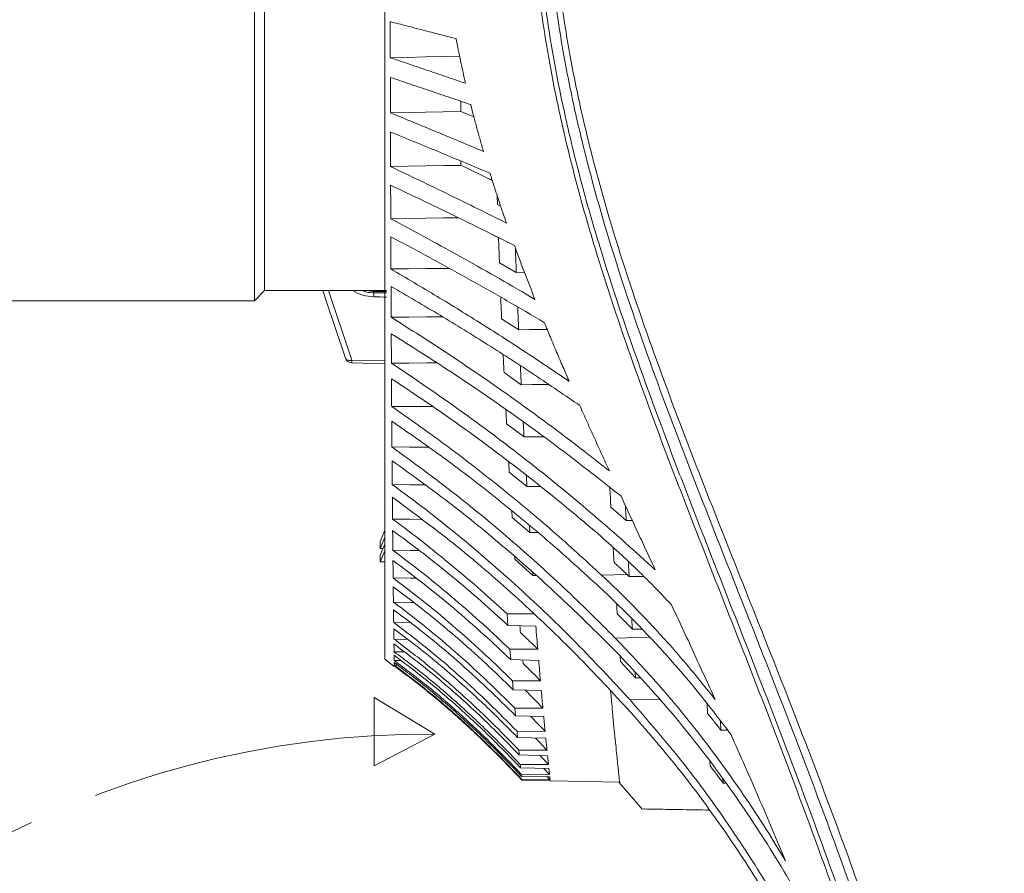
# Model space of a CAD drawing. Header units: millimetres. Extents: x 0 to 1118, y 0 to 864.
# Tile 52 of 256: x 202 to 238, y 315 to 346. Entities that reach past the tile are written whole.
import ezdxf

# ---------------------------------------------------------------- set-up
doc = ezdxf.new("R2010")
doc.units = ezdxf.units.MM
doc.linetypes.add('CENTERX2', pattern=[20.32, 12.7, -2.54, 2.54, -2.54])

msp = doc.modelspace()

# ---------------------------------------------------------------- linework, layer by layer
at = {"color": 7, "linetype": 'Continuous', "lineweight": 15}
for p, q in [((210.679, 335.71), (210.679, 369.46)), ((211.054, 336.085), (211.054, 369.085)), ((218.712, 342.449), (218.234, 342.646)), ((219.577, 339.235), (219.567, 339.562)), ((219.695, 339.176), (219.577, 339.235)), ((220.266, 336.753), (219.649, 337.105)), ((220.266, 336.753), (220.563, 336.757)), ((210.679, 335.71), (211.054, 336.085)), ((211.054, 336.085), (215.516, 336.085)), ((215.516, 336.049), (215.058, 336.057)), ((179.629, 335.71), (210.679, 335.71)), ((220.353, 334.653), (219.729, 335.051)), ((214.245, 333.439), (215.451, 333.409)), ((220.448, 332.641), (219.817, 333.082)), ((220.549, 330.726), (219.912, 331.209)), ((220.655, 328.918), (220.011, 329.439)), ((220.113, 327.783), (220.097, 328.024)), ((224.286, 327.672), (223.728, 328.154)), ((220.765, 327.225), (220.113, 327.783)), ((224.286, 327.672), (224.509, 327.672)), ((215.282, 326.903), (215.451, 327.306)), ((220.765, 327.225), (220.748, 327.48)), ((220.765, 327.225), (221.054, 327.224)), ((215.451, 327.049), (215.282, 326.646)), ((215.282, 326.646), (215.282, 326.903)), ((215.282, 326.396), (215.451, 326.799)), ((215.387, 326.646), (215.282, 326.646)), ((215.451, 326.556), (215.282, 326.153)), ((215.282, 326.153), (215.282, 326.396)), ((215.451, 326.153), (215.282, 326.153)), ((220.216, 326.247), (220.209, 326.349)), ((220.875, 325.655), (220.216, 326.247)), ((220.875, 325.655), (220.868, 325.757)), ((220.875, 325.655), (220.982, 325.655)), ((224.321, 325.69), (224.399, 325.617)), ((224.936, 325.617), (224.399, 325.617)), ((219.93, 324.248), (220.897, 324.253)), ((219.93, 324.248), (219.962, 323.829)), ((224.515, 323.693), (223.962, 324.251)), ((216.396, 323.922), (215.778, 323.936)), ((220.981, 323.795), (219.962, 323.829)), ((224.515, 323.693), (224.866, 323.692)), ((216.285, 323.316), (215.787, 323.329)), ((220.031, 322.953), (221.05, 322.955)), ((220.031, 322.953), (220.061, 322.578)), ((215.451, 322.587), (215.791, 322.324)), ((216.17, 322.854), (215.793, 322.864)), ((216.051, 322.537), (215.799, 322.545)), ((221.085, 322.545), (220.061, 322.578)), ((220.512, 322.435), (220.501, 322.564)), ((224.081, 322.502), (224.066, 322.703)), ((215.929, 322.367), (215.801, 322.371)), ((224.632, 321.911), (224.081, 322.502)), ((224.632, 321.911), (224.619, 322.097)), ((224.632, 321.911), (224.791, 321.91)), ((220.126, 321.801), (220.155, 321.472)), ((220.126, 321.801), (221.149, 321.801)), ((221.181, 321.441), (220.155, 321.472)), ((220.214, 320.8), (221.24, 320.796)), ((227.269, 320.606), (227.253, 320.955)), ((221.269, 320.489), (220.24, 320.519)), ((227.751, 319.996), (227.737, 320.331)), ((220.292, 319.953), (221.321, 319.947)), ((221.346, 319.694), (220.314, 319.721)), ((227.998, 319.995), (227.751, 319.996)), ((220.358, 319.265), (221.39, 319.257)), ((221.41, 319.058), (220.376, 319.084)), ((220.411, 318.74), (221.444, 318.729)), ((221.459, 318.586), (220.424, 318.61)), ((221.483, 318.366), (221.277, 318.591)), ((227.361, 318.685), (227.353, 318.848)), ((220.449, 318.38), (220.457, 318.301)), ((220.449, 318.38), (221.483, 318.366)), ((221.492, 318.28), (220.457, 318.301)), ((221.504, 318.169), (221.401, 318.282)), ((227.837, 318.052), (227.83, 318.208)), ((220.469, 318.186), (220.472, 318.16)), ((220.469, 318.186), (221.504, 318.169)), ((221.507, 318.141), (220.472, 318.16)), ((221.5, 318.141), (221.512, 318.127)), ((221.508, 318.132), (221.507, 318.141)), ((221.508, 318.132), (224.07, 318.087)), ((224.014, 318.086), (224.889, 317.082)), ((227.942, 318.051), (227.837, 318.052))]:
    msp.add_line(p, q, dxfattribs=at)
at = {"color": 9, "linetype": 'Continuous', "lineweight": 0}
for p, q in [((213.395, 336.085), (214.246, 333.538)), ((214.962, 336.067), (215.516, 336.053)), ((215.055, 336.006), (215.055, 335.856)), ((215.516, 335.998), (215.055, 336.006)), ((214.246, 333.538), (215.451, 333.509)), ((224.321, 325.69), (223.388, 325.668)), ((225.144, 323.393), (223.889, 323.365)), ((225.512, 321.119), (224.433, 321.097))]:
    msp.add_line(p, q, dxfattribs=at)
at = {"color": 7, "linetype": 'Continuous', "lineweight": 0}
for p, q in [((217.289, 319.841), (215.07, 321.184)), ((215.07, 321.184), (215.07, 318.68)), ((215.07, 318.68), (217.289, 319.841))]:
    msp.add_line(p, q, dxfattribs=at)
at = {"color": 7, "linetype": 'Continuous', "lineweight": 15, "flags": 128}
for points in [[(218.19, 344.669), (217.584, 344.655), (216.941, 344.64), (216.297, 344.625), (215.654, 344.611)], [(218.234, 342.646), (217.59, 342.633), (216.946, 342.62), (216.303, 342.607), (215.659, 342.595)], [(218.241, 340.671), (217.597, 340.66), (216.953, 340.649), (216.309, 340.638), (215.665, 340.627)], [(218.149, 338.752), (217.605, 338.745), (216.961, 338.736), (216.316, 338.727), (215.671, 338.718)], [(217.817, 336.899), (217.615, 336.897), (216.969, 336.89), (216.324, 336.883), (215.679, 336.877)], [(213.186, 336.085), (213.298, 335.751), (214.014, 333.609)], [(217.569, 335.125), (216.979, 335.121), (216.333, 335.116), (215.687, 335.112)], [(220.353, 334.653), (220.752, 334.658), (221.151, 334.662), (221.396, 334.664)], [(217.358, 333.438), (216.989, 333.437), (216.342, 333.434), (215.695, 333.432)], [(220.448, 332.641), (220.847, 332.644), (221.247, 332.647), (221.451, 332.648)], [(217.197, 331.846), (217, 331.846), (216.352, 331.846), (215.705, 331.845)], [(220.549, 330.726), (220.94, 330.728), (221.268, 330.729)], [(217.048, 330.356), (217.012, 330.356), (216.363, 330.358), (215.715, 330.36)], [(216.915, 328.975), (216.375, 328.979), (215.725, 328.983)], [(220.655, 328.918), (221.045, 328.918), (221.156, 328.918)], [(216.793, 327.71), (216.387, 327.714), (215.736, 327.721)], [(216.72, 326.567), (216.399, 326.571), (215.747, 326.58)], [(216.612, 325.551), (216.41, 325.555), (215.758, 325.565)], [(216.505, 324.668), (216.422, 324.67), (215.768, 324.683)]]:
    msp.add_lwpolyline(points, dxfattribs=at)
at = {"color": 9, "linetype": 'Continuous', "lineweight": 0, "flags": 128}
msp.add_lwpolyline([(214.014, 333.609), (214.014, 333.609), (214.027, 333.584), (214.049, 333.563), (214.078, 333.547), (214.114, 333.536), (214.155, 333.531), (214.2, 333.531), (214.246, 333.538)], dxfattribs=at)
at = {"color": 9, "linetype": 'Continuous', "lineweight": 0}
for centre, radius, start, end in [((215.646, 336.006), 0.59, 175.063, 180.0267), ((219.444, 333.396), 5.2, 178.4349, 179.5327)]:
    msp.add_arc(centre, radius, start, end, dxfattribs=at)
at = {"color": 7, "linetype": 'Continuous', "lineweight": 15}
msp.add_arc((214.251, 333.688), 0.25, 198.4784, 268.5953, dxfattribs=at)
at = {"color": 7, "linetype": 'CENTERX2', "lineweight": 0}
msp.add_arc((216.997, 285.81), 34.032, 89.5071, 150.8122, dxfattribs=at)
at = {"color": 7, "linetype": 'Continuous', "lineweight": 15}
msp.add_ellipse((1001.04, 344.257), major_axis=(1586.947, -16.66), ratio=0.012077, start_param=4.194357, end_param=4.194691, dxfattribs=at)
at = {"color": 9, "linetype": 'Continuous', "lineweight": 0}
for points, knots in [([(237.951, 284.992), (237.938, 285.762), (237.913, 287.303), (237.7, 290.288), (237.254, 293.942), (236.472, 298.235), (235.484, 302.49), (234.321, 306.699), (233.011, 310.866), (231.58, 314.995), (229.546, 320.463), (227.654, 325.207), (225.806, 329.975), (224.517, 333.423), (223.344, 336.929), (222.52, 339.792), (221.978, 341.954), (221.523, 344.127), (221.166, 346.31), (220.913, 348.509), (220.774, 350.721), (220.756, 352.937), (220.865, 355.151), (221.105, 357.357), (221.479, 359.544), (221.987, 361.707), (222.626, 363.832), (223.389, 365.914), (224.264, 367.948), (225.234, 369.934), (226.284, 371.877), (227.759, 374.413), (229.699, 377.514), (231.749, 380.763), (233.428, 383.604), (234.663, 385.896), (235.71, 388.108), (236.565, 390.244), (237.261, 392.46), (237.686, 394.464), (237.906, 396.212), (237.936, 397.19), (237.951, 397.68)], [0, 0, 0, 0, 0.0193822, 0.0388004, 0.075345, 0.1120217, 0.1486283, 0.1853012, 0.2219431, 0.2586245, 0.2953262, 0.3688295, 0.387236, 0.4240983, 0.4615096, 0.4802981, 0.4991074, 0.5176371, 0.5361868, 0.5547781, 0.5733481, 0.5919726, 0.6105533, 0.6291427, 0.6478005, 0.6663925, 0.6850541, 0.7036351, 0.7221884, 0.740787, 0.7592835, 0.7777999, 0.8146582, 0.851371, 0.8745471, 0.8977545, 0.9169135, 0.9361394, 0.9556682, 0.9753594, 0.9876467, 1, 1, 1, 1]), ([(238.097, 397.684), (238.085, 397.192), (238.062, 396.206), (237.852, 394.467), (237.442, 392.482), (236.762, 390.267), (235.903, 388.093), (234.839, 385.836), (233.591, 383.517), (231.908, 380.671), (229.855, 377.419), (227.915, 374.322), (226.44, 371.792), (225.393, 369.856), (224.423, 367.877), (223.551, 365.851), (222.79, 363.78), (222.154, 361.665), (221.648, 359.515), (221.275, 357.336), (221.037, 355.141), (220.929, 352.936), (220.947, 350.729), (221.086, 348.528), (221.339, 346.335), (221.696, 344.161), (222.151, 341.995), (222.693, 339.839), (223.516, 336.982), (224.69, 333.482), (225.978, 330.039), (227.827, 325.273), (229.718, 320.527), (231.751, 315.056), (233.182, 310.922), (234.49, 306.75), (235.651, 302.534), (236.636, 298.275), (237.414, 293.97), (237.859, 290.308), (238.059, 287.309), (238.097, 285.764), (238.097, 284.991), (238.097, 284.991)], [0, 0, 0, 0, 0.0123807, 0.0248327, 0.0440771, 0.0633306, 0.0831137, 0.1029031, 0.1261369, 0.1494136, 0.1861536, 0.2229786, 0.2414313, 0.2599003, 0.278386, 0.2969128, 0.3154117, 0.3339172, 0.3524913, 0.3709937, 0.3895652, 0.4080629, 0.4265536, 0.4451007, 0.4635799, 0.4821029, 0.500572, 0.519309, 0.5380692, 0.5754123, 0.6122376, 0.6306355, 0.7041547, 0.7408734, 0.7776087, 0.8143, 0.8509716, 0.8877034, 0.924337, 0.9610886, 0.9805274, 0.9999999, 1, 1, 1, 1]), ([(238.555, 284.991), (238.555, 284.991), (238.555, 285.716), (238.507, 287.895), (238.209, 291.526), (237.571, 295.851), (236.701, 300.141), (235.639, 304.383), (234.411, 308.583), (233.047, 312.739), (231.57, 316.859), (230.011, 320.949), (228.403, 325.022), (226.791, 329.098), (225.233, 333.199), (223.807, 337.355), (222.808, 340.882), (222.171, 343.746), (221.788, 345.916), (221.509, 348.102), (221.343, 350.303), (221.298, 352.51), (221.381, 354.718), (221.595, 356.915), (221.945, 359.096), (222.431, 361.251), (223.05, 363.37), (223.799, 365.45), (224.662, 367.48), (225.626, 369.463), (226.671, 371.399), (228.146, 373.93), (230.094, 377.023), (232.168, 380.28), (233.882, 383.146), (235.142, 385.453), (236.198, 387.652), (237.055, 389.744), (237.764, 391.911), (238.237, 393.977), (238.508, 395.909), (238.539, 397.091), (238.555, 397.684)], [0, 0, 0, 0, 0, 0.018255, 0.054844, 0.0916, 0.128238, 0.164958, 0.201629, 0.238343, 0.275048, 0.311769, 0.348505, 0.38527, 0.422071, 0.458917, 0.495813, 0.51427, 0.532739, 0.551249, 0.56973, 0.588266, 0.606756, 0.62531, 0.643805, 0.662301, 0.680869, 0.699355, 0.717902, 0.736369, 0.754811, 0.773274, 0.810081, 0.846802, 0.870446, 0.894122, 0.912941, 0.93182, 0.950971, 0.970267, 0.985078, 1, 1, 1, 1]), ([(238.908, 397.682), (238.889, 397.082), (238.85, 395.88), (238.566, 393.934), (238.079, 391.861), (237.357, 389.683), (236.48, 387.562), (235.399, 385.336), (234.119, 383.013), (232.39, 380.146), (230.303, 376.894), (228.348, 373.809), (226.87, 371.289), (225.825, 369.362), (224.862, 367.391), (224, 365.373), (223.254, 363.307), (222.637, 361.199), (222.152, 359.057), (221.805, 356.889), (221.593, 354.705), (221.511, 352.51), (221.557, 350.315), (221.724, 348.126), (222.005, 345.95), (222.39, 343.79), (223.029, 340.938), (224.034, 337.424), (225.467, 333.282), (227.032, 329.191), (228.654, 325.121), (230.272, 321.05), (231.841, 316.959), (233.329, 312.836), (234.704, 308.674), (235.942, 304.467), (237.016, 300.213), (237.897, 295.911), (238.544, 291.566), (238.863, 287.916), (238.897, 285.721), (238.908, 284.991)], [0, 0, 0, 0, 0.0151052, 0.0302135, 0.0493734, 0.0685948, 0.0878524, 0.1070619, 0.1307913, 0.1545261, 0.1912488, 0.2279761, 0.2463528, 0.2647277, 0.2830942, 0.3014952, 0.3198943, 0.3383011, 0.3567075, 0.3750776, 0.393479, 0.4118812, 0.4302759, 0.4486715, 0.4670576, 0.4854449, 0.5038098, 0.54055, 0.5772798, 0.614004, 0.6507265, 0.6874493, 0.7241836, 0.7609161, 0.7976672, 0.8344158, 0.8711927, 0.9079655, 0.9448022, 0.9816285, 1, 1, 1, 1]), ([(215.055, 336.006), (214.966, 336.009), (214.82, 336.015), (214.69, 336.066), (214.64, 336.085)], [0, 0, 0, 0, 0.617136, 1, 1, 1, 1])]:
    msp.add_open_spline(points, degree=3, knots=knots, dxfattribs=at)
at = {"color": 7, "linetype": 'Continuous', "lineweight": 15}
for points, knots in [([(215.451, 352.337), (215.451, 351.377), (215.451, 349.455), (215.451, 346.603), (215.451, 343.806), (215.451, 341.07), (215.451, 338.423), (215.451, 335.894), (215.451, 333.525), (215.451, 331.34), (215.451, 329.36), (215.451, 327.603), (215.451, 326.087), (215.451, 324.827), (215.451, 323.832), (215.451, 323.12), (215.451, 322.671), (215.451, 322.615), (215.451, 322.587)], [0, 0, 0, 0, 0.061501, 0.123001, 0.184502, 0.246003, 0.308836, 0.371669, 0.434502, 0.497335, 0.560168, 0.623001, 0.685835, 0.748668, 0.811501, 0.874334, 0.937167, 1, 1, 1, 1]), ([(218.062, 345.309), (217.861, 345.361), (217.459, 345.465), (216.856, 345.62), (216.253, 345.776), (215.852, 345.88), (215.652, 345.932)], [0, 0, 0, 0, 0.250004, 0.500009, 0.750004, 1, 1, 1, 1]), ([(215.652, 345.932), (215.652, 345.821), (215.652, 345.599), (215.653, 345.268), (215.654, 344.938), (215.654, 344.72), (215.654, 344.611)], [0, 0, 0, 0, 0.250933, 0.501866, 0.750918, 1, 1, 1, 1]), ([(218.408, 343.676), (218.377, 343.812), (218.315, 344.083), (218.227, 344.491), (218.142, 344.9), (218.089, 345.173), (218.062, 345.309)], [0, 0, 0, 0, 0.250063, 0.500125, 0.75005, 1, 1, 1, 1]), ([(215.654, 344.611), (215.884, 344.533), (216.343, 344.377), (217.032, 344.144), (217.721, 343.91), (218.179, 343.754), (218.408, 343.676)], [0, 0, 0, 0, 0.25, 0.5, 0.75, 1, 1, 1, 1]), ([(218.597, 342.896), (218.353, 342.979), (217.864, 343.145), (217.129, 343.393), (216.393, 343.642), (215.902, 343.807), (215.656, 343.89)], [0, 0, 0, 0, 0.250004, 0.500009, 0.750004, 1, 1, 1, 1]), ([(215.656, 343.89), (215.656, 343.781), (215.657, 343.563), (215.658, 343.238), (215.658, 342.915), (215.659, 342.701), (215.659, 342.595)], [0, 0, 0, 0, 0.250933, 0.501867, 0.750918, 1, 1, 1, 1]), ([(218.234, 342.646), (218.233, 342.699), (218.233, 342.824), (218.233, 342.948), (218.232, 343.02)], [0, 0, 0, 0, 0.426342, 1, 1, 1, 1]), ([(219.064, 341.18), (219.023, 341.323), (218.941, 341.607), (218.822, 342.036), (218.707, 342.465), (218.634, 342.752), (218.597, 342.896)], [0, 0, 0, 0, 0.250046, 0.500093, 0.750035, 1, 1, 1, 1]), ([(215.659, 342.595), (215.945, 342.477), (216.515, 342.242), (217.369, 341.889), (218.219, 341.535), (218.783, 341.299), (219.064, 341.18)], [0, 0, 0, 0, 0.249996, 0.499992, 0.749994, 1, 1, 1, 1]), ([(219.305, 340.382), (219.004, 340.509), (218.403, 340.761), (217.493, 341.139), (216.579, 341.515), (215.967, 341.765), (215.661, 341.89)], [0, 0, 0, 0, 0.250016, 0.500032, 0.750014, 1, 1, 1, 1]), ([(215.661, 341.89), (215.661, 341.783), (215.662, 341.57), (215.663, 341.254), (215.664, 340.939), (215.664, 340.731), (215.665, 340.627)], [0, 0, 0, 0, 0.250934, 0.501867, 0.750918, 1, 1, 1, 1]), ([(215.665, 340.627), (216.023, 340.456), (216.739, 340.114), (217.805, 339.598), (218.862, 339.079), (219.558, 338.73), (219.907, 338.556)], [0, 0, 0, 0, 0.250031, 0.500063, 0.750024, 1, 1, 1, 1]), ([(218.241, 340.671), (218.241, 340.697), (218.241, 340.749), (218.241, 340.801), (218.241, 340.828)], [0, 0, 0, 0, 0.493897, 1, 1, 1, 1]), ([(219.387, 340.121), (219.337, 340.145), (218.957, 340.329), (218.574, 340.512), (218.241, 340.671)], [0, 0, 0, 0, 0.131451, 1, 1, 1, 1]), ([(219.907, 338.556), (219.854, 338.707), (219.749, 339.01), (219.597, 339.466), (219.448, 339.923), (219.353, 340.229), (219.305, 340.382)], [0, 0, 0, 0, 0.2500519, 0.500104, 0.7500422, 1, 1, 1, 1]), ([(220.199, 337.735), (219.828, 337.921), (219.087, 338.294), (217.958, 338.847), (216.819, 339.397), (216.051, 339.76), (215.667, 339.942)], [0, 0, 0, 0, 0.2500449, 0.5000894, 0.7500369, 1, 1, 1, 1]), ([(215.667, 339.942), (215.667, 339.839), (215.668, 339.632), (215.669, 339.325), (215.67, 339.02), (215.671, 338.819), (215.671, 338.718)], [0, 0, 0, 0, 0.2509337, 0.5018673, 0.750918, 1, 1, 1, 1]), ([(215.671, 338.718), (216.122, 338.476), (217.023, 337.992), (218.353, 337.258), (219.665, 336.516), (220.521, 336.015), (220.95, 335.765)], [0, 0, 0, 0, 0.25008, 0.500161, 0.750058, 1, 1, 1, 1]), ([(221.292, 334.915), (220.838, 335.183), (219.93, 335.718), (218.535, 336.507), (217.119, 337.287), (216.156, 337.8), (215.674, 338.056)], [0, 0, 0, 0, 0.250106, 0.500212, 0.750081, 1, 1, 1, 1]), ([(215.674, 338.056), (215.674, 337.956), (215.675, 337.757), (215.676, 337.461), (215.677, 337.167), (215.678, 336.973), (215.679, 336.877)], [0, 0, 0, 0, 0.250934, 0.501868, 0.750918, 1, 1, 1, 1]), ([(219.617, 338.014), (219.584, 338.032), (219.492, 338.083), (219.399, 338.133), (219.339, 338.165)], [0, 0, 0, 0, 0.354738, 1, 1, 1, 1]), ([(219.649, 337.105), (219.645, 337.219), (219.636, 337.448), (219.626, 337.755), (219.619, 337.949), (219.616, 338.026)], [0, 0, 0, 0, 0.374201, 0.748402, 1, 1, 1, 1]), ([(220.95, 335.765), (220.885, 335.928), (220.756, 336.255), (220.567, 336.747), (220.38, 337.24), (220.259, 337.57), (220.199, 337.735)], [0, 0, 0, 0, 0.250041, 0.500081, 0.750033, 1, 1, 1, 1]), ([(220.266, 336.753), (220.262, 336.871), (220.252, 337.108), (220.241, 337.405), (220.235, 337.584), (220.233, 337.643)], [0, 0, 0, 0, 0.401256, 0.802513, 1, 1, 1, 1]), ([(215.679, 336.877), (216.244, 336.543), (217.376, 335.876), (219.026, 334.855), (220.641, 333.818), (221.682, 333.113), (222.203, 332.76)], [0, 0, 0, 0, 0.250177, 0.500356, 0.750126, 1, 1, 1, 1]), ([(222.592, 331.876), (222.042, 332.252), (220.944, 333.004), (219.236, 334.104), (217.487, 335.186), (216.283, 335.889), (215.681, 336.241)], [0, 0, 0, 0, 0.250221, 0.500443, 0.750158, 1, 1, 1, 1]), ([(215.681, 336.241), (215.682, 336.145), (215.683, 335.954), (215.684, 335.67), (215.685, 335.389), (215.686, 335.204), (215.687, 335.112)], [0, 0, 0, 0, 0.250934, 0.501868, 0.750918, 1, 1, 1, 1]), ([(215.055, 335.856), (214.914, 335.869), (214.633, 335.893), (214.4, 336.022), (214.284, 336.085)], [0, 0, 0, 0, 0.50499, 1, 1, 1, 1]), ([(215.057, 336.059), (215.049, 336.058), (214.969, 336.053), (214.889, 336.07), (214.818, 336.085)], [0, 0, 0, 0, 0.101782, 1, 1, 1, 1]), ([(219.729, 335.051), (219.725, 335.161), (219.716, 335.381), (219.705, 335.646), (219.699, 335.801), (219.697, 335.845)], [0, 0, 0, 0, 0.418538, 0.837076, 1, 1, 1, 1]), ([(220.353, 334.653), (220.348, 334.767), (220.338, 334.995), (220.326, 335.273), (220.319, 335.437), (220.317, 335.486)], [0, 0, 0, 0, 0.413411, 0.826821, 1, 1, 1, 1]), ([(215.687, 335.112), (216.393, 334.662), (217.806, 333.763), (219.835, 332.37), (221.8, 330.947), (223.048, 329.972), (223.672, 329.484)], [0, 0, 0, 0, 0.250355, 0.500713, 0.750249, 1, 1, 1, 1]), ([(222.203, 332.76), (222.126, 332.939), (221.971, 333.297), (221.741, 333.835), (221.515, 334.375), (221.366, 334.735), (221.292, 334.915)], [0, 0, 0, 0, 0.250027, 0.500054, 0.750023, 1, 1, 1, 1]), ([(224.099, 328.557), (223.445, 329.076), (222.136, 330.114), (220.069, 331.622), (217.932, 333.092), (216.437, 334.034), (215.69, 334.505)], [0, 0, 0, 0, 0.250459, 0.5009205, 0.7503176, 1, 1, 1, 1]), ([(215.69, 334.505), (215.69, 334.414), (215.691, 334.232), (215.693, 333.962), (215.694, 333.695), (215.695, 333.52), (215.695, 333.432)], [0, 0, 0, 0, 0.250934, 0.501868, 0.750918, 1, 1, 1, 1]), ([(219.817, 333.082), (219.813, 333.188), (219.803, 333.398), (219.792, 333.618), (219.787, 333.733), (219.787, 333.741)], [0, 0, 0, 0, 0.482095, 0.964191, 1, 1, 1, 1]), ([(215.695, 333.432), (216.573, 332.837), (218.329, 331.649), (220.796, 329.777), (223.153, 327.852), (224.62, 326.524), (225.353, 325.859)], [0, 0, 0, 0, 0.2507503, 0.5015006, 0.7505543, 1, 1, 1, 1]), ([(220.448, 332.641), (220.442, 332.75), (220.431, 332.968), (220.42, 333.2), (220.414, 333.323), (220.414, 333.335)], [0, 0, 0, 0, 0.4740021, 0.9480041, 1, 1, 1, 1]), ([(215.699, 332.857), (215.699, 332.771), (215.7, 332.599), (215.702, 332.345), (215.703, 332.093), (215.704, 331.928), (215.705, 331.845)], [0, 0, 0, 0, 0.2509342, 0.5018684, 0.7509185, 1, 1, 1, 1]), ([(222.972, 327.425), (222.405, 327.9), (221.269, 328.849), (219.481, 330.227), (217.634, 331.57), (216.344, 332.428), (215.699, 332.857)], [0, 0, 0, 0, 0.250477, 0.500958, 0.750333, 1, 1, 1, 1]), ([(215.705, 331.845), (216.395, 331.359), (217.776, 330.387), (219.732, 328.859), (221.613, 327.291), (222.796, 326.209), (223.388, 325.668)], [0, 0, 0, 0, 0.250638, 0.501273, 0.750478, 1, 1, 1, 1]), ([(219.912, 331.209), (219.907, 331.308), (219.897, 331.482), (219.888, 331.659), (219.884, 331.734)], [0, 0, 0, 0, 0.5724524, 1, 1, 1, 1]), ([(223.672, 329.484), (223.581, 329.683), (223.399, 330.08), (223.128, 330.678), (222.858, 331.276), (222.68, 331.676), (222.592, 331.876)], [0, 0, 0, 0, 0.250014, 0.500028, 0.750012, 1, 1, 1, 1]), ([(215.708, 331.306), (215.709, 331.225), (215.71, 331.064), (215.711, 330.826), (215.713, 330.591), (215.714, 330.437), (215.715, 330.36)], [0, 0, 0, 0, 0.250934, 0.501869, 0.750919, 1, 1, 1, 1]), ([(223.42, 325.128), (222.825, 325.673), (221.635, 326.763), (219.746, 328.336), (217.784, 329.861), (216.4, 330.824), (215.708, 331.306)], [0, 0, 0, 0, 0.250707, 0.501421, 0.750493, 1, 1, 1, 1]), ([(220.549, 330.726), (220.544, 330.83), (220.533, 331.012), (220.523, 331.197), (220.519, 331.277)], [0, 0, 0, 0, 0.565673, 1, 1, 1, 1]), ([(215.715, 330.36), (216.46, 329.816), (217.95, 328.728), (220.037, 326.999), (222.028, 325.217), (223.268, 323.983), (223.889, 323.365)], [0, 0, 0, 0, 0.250948, 0.501886, 0.75073, 1, 1, 1, 1]), ([(223.92, 322.863), (223.295, 323.486), (222.045, 324.733), (220.044, 326.521), (217.953, 328.245), (216.464, 329.32), (215.719, 329.858)], [0, 0, 0, 0, 0.251016, 0.502043, 0.750709, 1, 1, 1, 1]), ([(215.719, 329.858), (215.719, 329.783), (215.72, 329.633), (215.722, 329.413), (215.724, 329.196), (215.725, 329.054), (215.725, 328.983)], [0, 0, 0, 0, 0.250934, 0.501869, 0.750919, 1, 1, 1, 1]), ([(220.011, 329.439), (220.005, 329.533), (219.998, 329.659), (219.991, 329.788), (219.989, 329.821)], [0, 0, 0, 0, 0.739154, 1, 1, 1, 1]), ([(220.655, 328.918), (220.65, 329.015), (220.641, 329.149), (220.633, 329.286), (220.631, 329.324)], [0, 0, 0, 0, 0.719746, 1, 1, 1, 1]), ([(215.725, 328.983), (216.132, 328.683), (216.945, 328.084), (218.511, 326.836), (220.375, 325.22), (222.483, 323.2), (223.783, 321.799), (224.433, 321.097)], [0, 0, 0, 0, 0.125629, 0.251377, 0.502704, 0.751076, 1, 1, 1, 1]), ([(223.728, 328.154), (223.721, 328.275), (223.708, 328.514), (223.696, 328.757), (223.689, 328.877)], [0, 0, 0, 0, 0.505964, 1, 1, 1, 1]), ([(224.464, 320.635), (223.807, 321.345), (222.493, 322.765), (220.371, 324.79), (218.14, 326.731), (216.534, 327.924), (215.729, 328.521)], [0, 0, 0, 0, 0.2513447, 0.5027045, 0.7509167, 1, 1, 1, 1]), ([(215.729, 328.521), (215.73, 328.452), (215.731, 328.315), (215.733, 328.113), (215.734, 327.915), (215.736, 327.785), (215.736, 327.721)], [0, 0, 0, 0, 0.250936, 0.501871, 0.75092, 1, 1, 1, 1]), ([(225.353, 325.859), (225.249, 326.083), (225.039, 326.533), (224.725, 327.207), (224.411, 327.882), (224.203, 328.332), (224.099, 328.557)], [0, 0, 0, 0, 0.250004, 0.500008, 0.750004, 1, 1, 1, 1]), ([(224.286, 327.672), (224.28, 327.796), (224.27, 327.975), (224.261, 328.157), (224.258, 328.213)], [0, 0, 0, 0, 0.6953698, 1, 1, 1, 1]), ([(215.736, 327.721), (216.111, 327.441), (216.859, 326.881), (217.936, 326.008), (218.962, 325.132), (219.613, 324.537), (219.93, 324.248)], [0, 0, 0, 0, 0.255012, 0.510021, 0.761914, 1, 1, 1, 1]), ([(219.962, 323.829), (219.64, 324.122), (218.977, 324.726), (217.94, 325.606), (216.859, 326.475), (216.113, 327.026), (215.74, 327.301)], [0, 0, 0, 0, 0.241155, 0.496275, 0.748006, 1, 1, 1, 1]), ([(215.74, 327.301), (215.741, 327.239), (215.742, 327.115), (215.744, 326.933), (215.745, 326.754), (215.747, 326.638), (215.747, 326.58)], [0, 0, 0, 0, 0.250934, 0.501869, 0.750919, 1, 1, 1, 1]), ([(225.949, 324.578), (225.709, 324.832), (225.227, 325.34), (224.487, 326.064), (223.737, 326.763), (223.228, 327.204), (222.972, 327.425)], [0, 0, 0, 0, 0.250849, 0.501696, 0.750766, 1, 1, 1, 1]), ([(215.747, 326.58), (216.132, 326.289), (216.902, 325.708), (218.003, 324.796), (219.049, 323.879), (219.71, 323.256), (220.031, 322.953)], [0, 0, 0, 0, 0.255473, 0.510941, 0.762317, 1, 1, 1, 1]), ([(223.843, 326.138), (223.836, 326.252), (223.826, 326.433), (223.815, 326.618), (223.811, 326.687)], [0, 0, 0, 0, 0.626278, 1, 1, 1, 1]), ([(220.061, 322.578), (219.733, 322.887), (219.058, 323.522), (218, 324.444), (216.897, 325.35), (216.133, 325.92), (215.751, 326.205)], [0, 0, 0, 0, 0.2416839, 0.497291, 0.7484822, 1, 1, 1, 1]), ([(215.751, 326.205), (215.752, 326.149), (215.753, 326.038), (215.755, 325.877), (215.756, 325.719), (215.758, 325.617), (215.758, 325.565)], [0, 0, 0, 0, 0.250934, 0.501868, 0.750919, 1, 1, 1, 1]), ([(224.321, 325.69), (224.281, 325.728), (224.202, 325.803), (224.083, 325.915), (223.963, 326.026), (223.883, 326.101), (223.843, 326.138)], [0, 0, 0, 0, 0.2499969, 0.499995, 0.7499969, 1, 1, 1, 1]), ([(224.399, 325.617), (224.392, 325.733), (224.382, 325.916), (224.371, 326.102), (224.368, 326.17)], [0, 0, 0, 0, 0.638546, 1, 1, 1, 1]), ([(215.758, 325.565), (216.153, 325.266), (216.943, 324.666), (218.067, 323.719), (219.131, 322.767), (219.801, 322.117), (220.126, 321.801)], [0, 0, 0, 0, 0.256004, 0.511999, 0.762796, 1, 1, 1, 1]), ([(227.544, 321.113), (227.213, 321.528), (226.552, 322.357), (225.523, 323.522), (224.472, 324.633), (223.75, 325.323), (223.388, 325.668)], [0, 0, 0, 0, 0.251883, 0.503764, 0.751706, 1, 1, 1, 1]), ([(220.155, 321.472), (219.821, 321.796), (219.134, 322.46), (218.056, 323.42), (216.931, 324.358), (216.152, 324.944), (215.762, 325.237)], [0, 0, 0, 0, 0.242304, 0.498438, 0.749023, 1, 1, 1, 1]), ([(215.762, 325.237), (215.762, 325.188), (215.763, 325.092), (215.765, 324.952), (215.767, 324.815), (215.768, 324.727), (215.768, 324.683)], [0, 0, 0, 0, 0.250934, 0.501868, 0.750918, 1, 1, 1, 1]), ([(228.117, 319.841), (227.747, 320.327), (227.008, 321.3), (225.847, 322.656), (224.656, 323.942), (223.832, 324.733), (223.42, 325.128)], [0, 0, 0, 0, 0.25182, 0.503635, 0.751579, 1, 1, 1, 1]), ([(215.768, 324.683), (216.172, 324.376), (216.979, 323.762), (218.124, 322.786), (219.206, 321.801), (219.884, 321.127), (220.214, 320.8)], [0, 0, 0, 0, 0.256081, 0.512151, 0.7628, 1, 1, 1, 1]), ([(220.24, 320.519), (219.9, 320.855), (219.203, 321.546), (218.106, 322.538), (216.963, 323.505), (216.169, 324.103), (215.772, 324.402)], [0, 0, 0, 0, 0.242959, 0.499681, 0.749611, 1, 1, 1, 1]), ([(215.772, 324.402), (215.772, 324.361), (215.773, 324.279), (215.775, 324.161), (215.777, 324.046), (215.778, 323.973), (215.778, 323.936)], [0, 0, 0, 0, 0.250934, 0.501868, 0.750918, 1, 1, 1, 1]), ([(223.962, 324.251), (223.955, 324.357), (223.947, 324.479), (223.939, 324.605), (223.938, 324.622)], [0, 0, 0, 0, 0.863412, 1, 1, 1, 1]), ([(227.544, 321.113), (227.412, 321.403), (227.149, 321.981), (226.751, 322.848), (226.351, 323.714), (226.083, 324.29), (225.949, 324.578)], [0, 0, 0, 0, 0.250005, 0.500011, 0.750005, 1, 1, 1, 1]), ([(224.515, 323.693), (224.508, 323.802), (224.5, 323.93), (224.492, 324.061), (224.491, 324.08)], [0, 0, 0, 0, 0.853305, 1, 1, 1, 1]), ([(215.778, 323.936), (216.189, 323.623), (217.012, 322.998), (218.175, 321.997), (219.272, 320.985), (219.958, 320.291), (220.292, 319.953)], [0, 0, 0, 0, 0.256252, 0.512489, 0.762938, 1, 1, 1, 1]), ([(220.314, 319.721), (219.97, 320.069), (219.263, 320.783), (218.15, 321.803), (216.99, 322.793), (216.184, 323.4), (215.781, 323.704)], [0, 0, 0, 0, 0.243616, 0.500965, 0.750222, 1, 1, 1, 1]), ([(215.781, 323.704), (215.782, 323.671), (215.783, 323.604), (215.784, 323.508), (215.785, 323.416), (215.786, 323.358), (215.787, 323.329)], [0, 0, 0, 0, 0.250933, 0.501867, 0.750918, 1, 1, 1, 1]), ([(220.418, 323.567), (220.412, 323.632), (220.406, 323.714), (220.399, 323.798), (220.398, 323.814)], [0, 0, 0, 0, 0.803042, 1, 1, 1, 1]), ([(221.05, 322.955), (221.039, 323.091), (221.016, 323.363), (220.993, 323.651), (220.981, 323.795)], [0, 0, 0, 0, 0.499867, 1, 1, 1, 1]), ([(215.787, 323.329), (216.204, 323.012), (217.04, 322.377), (218.219, 321.357), (219.329, 320.322), (220.022, 319.611), (220.358, 319.265)], [0, 0, 0, 0, 0.256389, 0.512759, 0.763026, 1, 1, 1, 1]), ([(221.05, 322.955), (220.952, 323.051), (220.743, 323.256), (220.531, 323.459), (220.418, 323.567)], [0, 0, 0, 0, 0.46893, 1, 1, 1, 1]), ([(230.123, 315.204), (229.888, 315.591), (229.42, 316.366), (228.684, 317.485), (227.926, 318.573), (226.898, 319.952), (225.573, 321.588), (224.451, 322.772), (223.889, 323.365)], [0, 0, 0, 0, 0.12674, 0.253642, 0.38038, 0.507266, 0.753153, 1, 1, 1, 1]), ([(220.376, 319.084), (220.033, 319.436), (219.327, 320.159), (218.208, 321.199), (217.03, 322.212), (216.203, 322.836), (215.789, 323.148)], [0, 0, 0, 0, 0.24074, 0.495158, 0.747279, 1, 1, 1, 1]), ([(215.789, 323.148), (215.789, 323.122), (215.79, 323.07), (215.791, 322.998), (215.792, 322.929), (215.793, 322.886), (215.793, 322.864)], [0, 0, 0, 0, 0.2509332, 0.5018664, 0.7509175, 1, 1, 1, 1]), ([(215.793, 322.864), (216.217, 322.544), (217.063, 321.903), (218.254, 320.868), (219.374, 319.816), (220.072, 319.092), (220.411, 318.74)], [0, 0, 0, 0, 0.256498, 0.512974, 0.763095, 1, 1, 1, 1]), ([(220.424, 318.61), (220.079, 318.968), (219.369, 319.704), (218.24, 320.76), (217.05, 321.789), (216.214, 322.419), (215.795, 322.734)], [0, 0, 0, 0, 0.2405948, 0.4948264, 0.7470882, 1, 1, 1, 1]), ([(215.795, 322.734), (215.796, 322.716), (215.796, 322.68), (215.797, 322.631), (215.798, 322.585), (215.798, 322.558), (215.799, 322.545)], [0, 0, 0, 0, 0.250933, 0.501865, 0.750917, 1, 1, 1, 1]), ([(215.799, 322.545), (216.225, 322.222), (217.079, 321.577), (218.279, 320.532), (219.406, 319.468), (220.107, 318.736), (220.449, 318.38)], [0, 0, 0, 0, 0.256569, 0.513113, 0.763123, 1, 1, 1, 1]), ([(221.149, 321.801), (221.139, 321.921), (221.118, 322.161), (221.096, 322.417), (221.085, 322.545)], [0, 0, 0, 0, 0.499869, 1, 1, 1, 1]), ([(230.824, 313.491), (230.57, 313.941), (230.061, 314.842), (229.256, 316.14), (228.42, 317.398), (227.283, 318.985), (225.809, 320.855), (224.551, 322.193), (223.92, 322.863)], [0, 0, 0, 0, 0.126917, 0.254057, 0.380972, 0.508086, 0.753412, 1, 1, 1, 1]), ([(220.457, 318.301), (220.109, 318.664), (219.395, 319.409), (218.26, 320.477), (217.063, 321.516), (216.221, 322.149), (215.8, 322.466)], [0, 0, 0, 0, 0.24083, 0.495227, 0.747272, 1, 1, 1, 1]), ([(215.8, 322.466), (215.8, 322.456), (215.8, 322.436), (215.801, 322.41), (215.801, 322.388), (215.801, 322.377), (215.801, 322.371)], [0, 0, 0, 0, 0.250932, 0.501864, 0.750916, 1, 1, 1, 1]), ([(215.801, 322.371), (216.23, 322.048), (217.088, 321.401), (218.293, 320.351), (219.423, 319.281), (220.127, 318.544), (220.469, 318.186)], [0, 0, 0, 0, 0.256613, 0.5132, 0.763152, 1, 1, 1, 1]), ([(220.472, 318.16), (220.123, 318.525), (219.407, 319.275), (218.269, 320.348), (217.069, 321.392), (216.224, 322.027), (215.802, 322.345)], [0, 0, 0, 0, 0.240922, 0.49543, 0.747366, 1, 1, 1, 1]), ([(215.802, 322.345), (215.802, 322.343), (215.802, 322.338), (215.802, 322.338), (215.802, 322.337)], [0, 0, 0, 0, 0.501808, 1, 1, 1, 1]), ([(221.149, 321.801), (221.05, 321.901), (220.84, 322.114), (220.626, 322.324), (220.512, 322.435)], [0, 0, 0, 0, 0.468881, 1, 1, 1, 1]), ([(221.24, 320.796), (221.141, 320.9), (220.929, 321.119), (220.713, 321.336), (220.599, 321.451)], [0, 0, 0, 0, 0.468997, 1, 1, 1, 1]), ([(221.24, 320.796), (221.231, 320.9), (221.212, 321.106), (221.192, 321.329), (221.181, 321.441)], [0, 0, 0, 0, 0.4998666, 1, 1, 1, 1]), ([(223.72, 321.423), (223.739, 321.208), (223.797, 320.56), (223.876, 319.742), (223.956, 318.952), (224.012, 318.42), (224.045, 318.12), (224.045, 318.115), (224.045, 318.113)], [0, 0, 0, 0, 0.096505, 0.291343, 0.479051, 0.668071, 0.861241, 1, 1, 1, 1]), ([(233.887, 305.085), (233.513, 306.053), (232.761, 307.994), (231.43, 310.823), (229.936, 313.587), (228.254, 316.257), (226.431, 318.79), (225.101, 320.326), (224.433, 321.097)], [0, 0, 0, 0, 0.157327, 0.315811, 0.483982, 0.653345, 0.826142, 1, 1, 1, 1]), ([(220.214, 320.8), (220.218, 320.752), (220.227, 320.656), (220.235, 320.565), (220.24, 320.519)], [0, 0, 0, 0, 0.49997, 1, 1, 1, 1]), ([(221.321, 319.947), (221.221, 320.053), (221.045, 320.239), (220.866, 320.423), (220.788, 320.503)], [0, 0, 0, 0, 0.567114, 1, 1, 1, 1]), ([(221.321, 319.947), (221.313, 320.033), (221.296, 320.205), (221.278, 320.395), (221.269, 320.489)], [0, 0, 0, 0, 0.499868, 1, 1, 1, 1]), ([(236.012, 297.548), (235.814, 298.341), (235.419, 299.926), (234.709, 302.281), (233.911, 304.605), (232.968, 307.012), (231.872, 309.461), (230.603, 311.943), (229.217, 314.323), (227.724, 316.577), (226.148, 318.699), (225.026, 319.989), (224.464, 320.635)], [0, 0, 0, 0, 0.088826, 0.177654, 0.268297, 0.358943, 0.464558, 0.570182, 0.678233, 0.786293, 0.892912, 1, 1, 1, 1]), ([(227.269, 320.606), (227.349, 320.505), (227.511, 320.303), (227.671, 320.098), (227.751, 319.996)], [0, 0, 0, 0, 0.499976, 1, 1, 1, 1]), ([(220.292, 319.953), (220.296, 319.913), (220.303, 319.834), (220.311, 319.759), (220.314, 319.721)], [0, 0, 0, 0, 0.49997, 1, 1, 1, 1]), ([(221.39, 319.257), (221.289, 319.365), (221.15, 319.515), (221.009, 319.662), (220.969, 319.704)], [0, 0, 0, 0, 0.720495, 1, 1, 1, 1]), ([(221.39, 319.257), (221.383, 319.325), (221.369, 319.462), (221.354, 319.616), (221.346, 319.694)], [0, 0, 0, 0, 0.499867, 1, 1, 1, 1]), ([(230.123, 315.204), (229.96, 315.593), (229.635, 316.369), (229.136, 317.53), (228.631, 318.687), (228.288, 319.456), (228.117, 319.841)], [0, 0, 0, 0, 0.250024, 0.500049, 0.75002, 1, 1, 1, 1]), ([(220.358, 319.265), (220.362, 319.234), (220.368, 319.172), (220.373, 319.113), (220.376, 319.084)], [0, 0, 0, 0, 0.49997, 1, 1, 1, 1]), ([(221.444, 318.729), (221.344, 318.839), (221.241, 318.951), (221.136, 319.062), (221.133, 319.065)], [0, 0, 0, 0, 0.974196, 1, 1, 1, 1]), ([(221.444, 318.729), (221.439, 318.779), (221.428, 318.88), (221.416, 318.999), (221.41, 319.058)], [0, 0, 0, 0, 0.499867, 1, 1, 1, 1]), ([(220.411, 318.74), (220.413, 318.717), (220.418, 318.672), (220.422, 318.631), (220.424, 318.61)], [0, 0, 0, 0, 0.49997, 1, 1, 1, 1]), ([(221.483, 318.366), (221.479, 318.398), (221.472, 318.463), (221.463, 318.545), (221.459, 318.586)], [0, 0, 0, 0, 0.499867, 1, 1, 1, 1]), ([(227.361, 318.685), (227.441, 318.58), (227.6, 318.371), (227.758, 318.159), (227.837, 318.052)], [0, 0, 0, 0, 0.499975, 1, 1, 1, 1]), ([(221.504, 318.169), (221.503, 318.183), (221.5, 318.211), (221.495, 318.257), (221.492, 318.28)], [0, 0, 0, 0, 0.499865, 1, 1, 1, 1]), ([(227.329, 317.065), (226.995, 317.071), (226.3, 317.083), (225.644, 317.095), (225.244, 317.101), (225.033, 317.105), (224.918, 317.107), (224.918, 317.107), (224.918, 317.107)], [0, 0, 0, 0, 0.244802, 0.508193, 0.641635, 0.775071, 0.90948, 1, 1, 1, 1])]:
    msp.add_open_spline(points, degree=3, knots=knots, dxfattribs=at)

doc.saveas('drawing.dxf')
